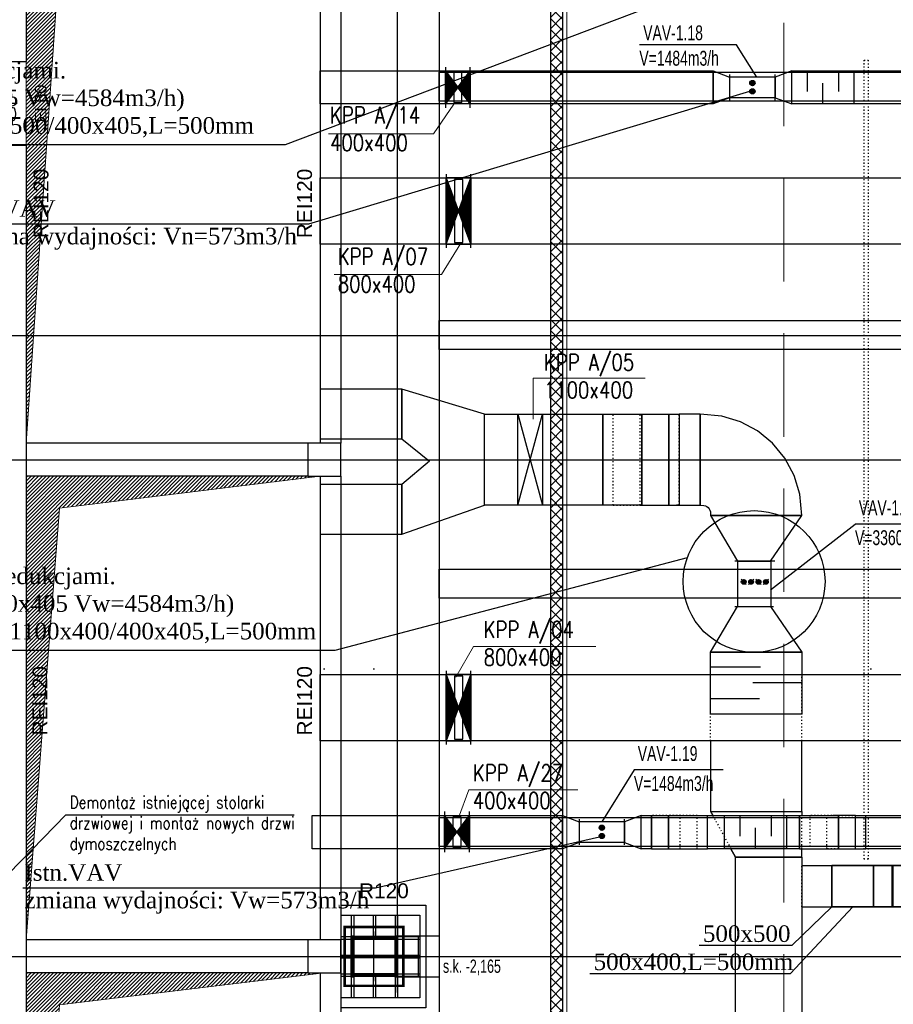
# Model space of a CAD drawing. Header units: centimetres. Extents: x -228435 to 46820, y -89367 to 152985.
# Tile 120 of 256: x -62818 to -52269, y 28422 to 40314. Entities that reach past the tile are written whole.
import ezdxf
from ezdxf.enums import TextEntityAlignment as Align

# ---------------------------------------------------------------- set-up
doc = ezdxf.new("R2010")
doc.units = ezdxf.units.CM
doc.header["$LTSCALE"] = 50
for name, pattern in [('Balustrady$0$DASHED', [0.75, 0.5, -0.25]), ('CADVENT_HIDDEN', [0.8, 0.25, -0.55]), ('Kondygnacja  -0_5$0$HIDDEN', [9.525, 6.35, -3.175]), ('Kondygnacja  -0_5$0$HIDDEN2', [4.7625, 3.175, -1.5875]), ('Osie rzutów$0$DASHDOT2', [12.7, 6.35, -3.175, 0, -3.175])]:
    doc.linetypes.add(name, pattern=pattern)
doc.layers.get('0').update_dxf_attribs({"color": 8})
for name, color, linetype in [('01-103-Went PP_poziom-0_5$0$L_Nawiew', 250, 'Continuous'), ('ARCH_WIDOK_KONSTRUKCJA', 8, 'Continuous'), ('bgde-nawiewEXP', 250, 'Continuous'), ('bgde-nawiewHIDDEN', 250, 'Continuous'), ('bgde-wywiewEXP', 250, 'Continuous'), ('bgde-wywiewHIDDEN', 250, 'Continuous'), ('bgde_redukcja', 250, 'Continuous'), ('bgde_tlumik', 250, 'Continuous'), ('bgde_VAV', 7, 'Continuous'), ('IS_zmiany 2024', 3, 'Continuous'), ('Kondygnacja  -0_5$0$ARCH_GK', 8, 'Continuous'), ('Kondygnacja  -0_5$0$ARCH_INFO_ETYK_DRZWI', 8, 'Continuous'), ('Kondygnacja  -0_5$0$ARCH_INFO_ODPORNOŚĆ OGNIOWA', 8, 'Continuous'), ('Kondygnacja  -0_5$0$ARCH_INFO_OPISY', 8, 'Continuous'), ('Kondygnacja  -0_5$0$ARCH_KONSTR_POWYŻEJ RZUTU', 8, 'Kondygnacja  -0_5$0$HIDDEN'), ('Kondygnacja  -0_5$0$ARCH_KONSTR_POWYŻEJ RZUTU_IST', 8, 'Kondygnacja  -0_5$0$HIDDEN2'), ('Kondygnacja  -0_5$0$ARCH_MUROWANE_IST', 8, 'Continuous'), ('Kondygnacja  -0_5$0$ARCH_OKŁADZINA', 8, 'Continuous'), ('Kondygnacja  -0_5$0$ARCH_POMOCNICZE', 8, 'Continuous'), ('Kondygnacja  -0_5$0$ARCH_SŁUPY', 8, 'Continuous'), ('Kondygnacja  -0_5$0$ARCH_WIDOK_IST', 8, 'Continuous'), ('Kondygnacja  -0_5$0$ARCH_ŻELBET_IST', 8, 'Continuous'), ('Osie rzutów$0$ARCH_INFO_OSIE_IST', 8, 'Osie rzutów$0$DASHDOT2'), ('Osie rzutów$0$ARCH_INFO_OSIE_OPISY_IST', 8, 'Continuous')]:
    doc.layers.add(name, color=color, linetype=linetype)
for name, color, linetype, lineweight in [('bgde_klapy opis', 250, 'Continuous', 20), ('bgde_klapy p.poż.', 240, 'Continuous', 30), ('Kondygnacja  -0_5$0$ARCH_WIDOK', 8, 'Continuous', 13)]:
    doc.layers.add(name, color=color, linetype=linetype, lineweight=lineweight)
doc.styles.add('Kondygnacja  -0_5$0$Arial', font='ARIAL.TTF')
doc.styles.add('Kondygnacja  -0_5$0$BIKTS', font='bikromsw.shx', dxfattribs={"width": 0.8})
doc.styles.add('Kondygnacja  -0_5$0$Romans', font='Romans.shx', dxfattribs={"width": 0.7})
doc.styles.add('Kondygnacja  -0_5$0$ROMANS-50-CM', font='romans.shx', dxfattribs={"width": 0.8, "height": 10})
doc.styles.add('Kondygnacja  -0_5$0$Standard', font='txt')
doc.styles.add('st rom', font='Romans.shx', dxfattribs={"width": 0.8})
doc.dimstyles.new('Kondygnacja  -0_5$0$ISO-25', dxfattribs={"dimtxt": 2.5, "dimasz": 2.5, "dimexe": 1.25, "dimexo": 0.625, "dimtad": 1, "dimtxsty": 'Kondygnacja  -0_5$0$Standard', "dimcen": 2.5, "dimadec": 0, "dimazin": 0, "dimtfac": 1, "dimtmove": 0, "dimatfit": 3, "dimfxl": 1, "dimarcsym": 0})
pattern_1 = [(45, (-6220.4609, -4950), (-0.67351921, 0.67351921), [])]

# ---------------------------------------------------------------- blocks, each defined once
blk = doc.blocks.new('Osie rzutów')
at = {"layer": 'Osie rzutów$0$ARCH_INFO_OSIE_IST', "ltscale": 10}
for p, q in [((6200, 12510), (6200, 4800)), ((6200, 12510), (6200, 4571.18)), ((6260, 12510), (6260, 4623.26)), ((6860, 12510), (6860, 4623.26)), ((4436.24, 8000), (15156.54, 8000)), ((6260, 7370), (6260, 7430)), ((4436.04, 7400), (15156.54, 7400)), ((6290, 7400), (6230, 7400))]:
    blk.add_line(p, q, dxfattribs=at)
blk = doc.blocks.new('Kondygnacja  -0_5$0$T-drzwi_lewe-200')
at = {"layer": 'Kondygnacja  -0_5$0$ARCH_INFO_ETYK_DRZWI'}
blk.add_line((0, 0), (-60, 0), dxfattribs=at)
blk.add_lwpolyline([(-77.5, 17.5), (-143.7, 17.5, 1), (-143.7, -17.5), (-77.5, -17.5, 1)], format="xyb", close=True, dxfattribs=at)
at = {"layer": 'Kondygnacja  -0_5$0$ARCH_INFO_ETYK_DRZWI', "color": 1, "style": 'Kondygnacja  -0_5$0$Arial'}
blk.add_attdef('ADS_DRZWI:ODPORNOŚĆ_OGNIOWA', text='', height=20, rotation=90, dxfattribs=at).set_placement((56.4, 0.1), align=Align.BOTTOM_CENTER)
at = {"layer": 'Kondygnacja  -0_5$0$ARCH_INFO_ETYK_DRZWI', "style": 'Kondygnacja  -0_5$0$Romans', "width": 0.8}
for tag, p in [('ADS_DRZWI:SZEROKOŚĆ', (-23, 7.9)), ('ADS_DRZWI:WYSOKOŚĆ', (-23, -29))]:
    blk.add_attdef(tag, text='', height=22, dxfattribs=at).set_placement(p, align=Align.CENTER)
at = {"layer": 'Kondygnacja  -0_5$0$ARCH_INFO_ETYK_DRZWI', "style": 'Kondygnacja  -0_5$0$Arial'}
blk.add_attdef('ADS_DRZWI:SYMBOL', text='', height=20, dxfattribs=at).set_placement((-110.6, 0), align=Align.MIDDLE)
blk = doc.blocks.new('Kondygnacja  -0_5$0$_Dot')
at = {"color": 0, "linetype": 'ByBlock', "lineweight": -2}
blk.add_line((-0.5, 0), (-1, 0), dxfattribs=at)
at = {"color": 0, "linetype": 'ByBlock', "const_width": 0.5}
blk.add_lwpolyline([(-0.25, 0, 1), (0.25, 0, 1)], format="xyb", close=True, dxfattribs=at)
blk = doc.blocks.new('Kondygnacja  -0_5$0$słup 6.8.11')
at = {"layer": 'Kondygnacja  -0_5$0$ARCH_SŁUPY'}
h = blk.add_hatch(dxfattribs=at)
h.set_pattern_fill('ANSI31', color=256, scale=0.3, style=0)
h.set_pattern_definition(pattern_1)
h.paths.add_polyline_path([(15, 75), (12, 75), (12, 25), (15, 25)])
h = blk.add_hatch(dxfattribs=at)
h.set_pattern_fill('ANSI31', color=256, scale=0.3, style=0)
h.set_pattern_definition(pattern_1)
h.paths.add_polyline_path([(65, 71), (65, 74), (15, 74), (15, 71)])
h = blk.add_hatch(dxfattribs=at)
h.set_pattern_fill('ANSI31', color=256, scale=0.3, style=0)
h.set_pattern_definition(pattern_1)
h.paths.add_polyline_path([(68, 75), (65, 75), (65, 25), (68, 25)])
h = blk.add_hatch(dxfattribs=at)
h.set_pattern_fill('ANSI31', color=256, scale=0.3, style=0)
h.set_pattern_definition(pattern_1)
h.paths.add_polyline_path([(65, 48.5), (65, 51.5), (15, 51.5), (15, 48.5)])
h = blk.add_hatch(dxfattribs=at)
h.set_pattern_fill('ANSI31', color=256, scale=0.3, style=0)
h.set_pattern_definition(pattern_1)
h.paths.add_polyline_path([(65, 26), (65, 29), (15, 29), (15, 26)])
at = {"layer": 'Kondygnacja  -0_5$0$ARCH_POMOCNICZE'}
blk.add_lwpolyline([(95, 100), (95, 0), (0, 0), (0, 100)], close=True, dxfattribs=at)
for points in [[(12, 100), (12, 75)], [(15, 100), (15, 75)], [(38.5, 100), (38.5, 74)], [(41.5, 100), (41.5, 74)], [(65, 100), (65, 75)], [(68, 100), (68, 75)], [(0, 74), (12, 74)], [(68, 74), (95, 74)], [(0, 71), (12, 71)], [(68, 71), (95, 71)], [(0, 51.5), (12, 51.5)], [(0, 48.5), (12, 48.5)], [(68, 51.5), (95, 51.5)], [(68, 48.5), (95, 48.5)], [(0, 29), (12, 29)], [(0, 26), (12, 26)], [(12, 25), (12, 0)], [(15, 25), (15, 0)], [(38.5, 26), (38.5, 0)], [(41.5, 26), (41.5, 0)], [(65, 25), (65, 0)], [(68, 29), (95, 29)], [(68, 26), (95, 26)], [(68, 25), (68, 0)]]:
    blk.add_lwpolyline(points, dxfattribs=at)
at = {"layer": 'Kondygnacja  -0_5$0$ARCH_SŁUPY'}
for p, q in [((15, 51.5), (65, 51.5)), ((65, 48.5), (15, 48.5))]:
    blk.add_line(p, q, dxfattribs=at)
for points in [[(12, 75), (15, 75), (15, 25), (12, 25)], [(65, 75), (68, 75), (68, 25), (65, 25)]]:
    blk.add_lwpolyline(points, close=True, dxfattribs=at)
for points in [[(65, 74), (15, 74)], [(15, 71), (65, 71)], [(65, 29), (15, 29)], [(15, 26), (65, 26)]]:
    blk.add_lwpolyline(points, dxfattribs=at)
blk = doc.blocks.new('Kondygnacja  -0_5$0$konstrukcja istniejąca -0.5')
at = {"layer": 'Kondygnacja  -0_5$0$ARCH_KONSTR_POWYŻEJ RZUTU_IST', "ltscale": 10}
for p, q in [((6288.5, 4975), (6288.5, 12225)), ((6288.5, 7375), (6288.5, 7425)), ((6288.5, 7425), (6338.5, 7425)), ((6338.5, 7375), (6288.5, 7375))]:
    blk.add_line(p, q, dxfattribs=at)
for points in [[(6338.5, 8575), (6338.5, 7425)], [(7382, 8132.9), (6338.5, 8132.9), (6338.5, 8167.9), (7382, 8167.9)], [(6313.5, 7425), (6313.5, 7375)], [(6338.5, 7425), (6338.5, 7375)], [(6338.5, 7375), (6338.5, 6225)]]:
    blk.add_lwpolyline(points, dxfattribs=at)
at = {"layer": 'Kondygnacja  -0_5$0$ARCH_KONSTR_POWYŻEJ RZUTU_IST', "ltscale": 10, "elevation": 0}
for points in [[(7382, 8432.9), (6338.5, 8432.9), (6338.5, 8467.9), (7382, 8467.9)], [(7382, 7832.9), (6338.5, 7832.9), (6338.5, 7867.9), (7382, 7867.9)], [(7382, 7532.9), (6338.5, 7532.9), (6338.5, 7567.9), (7382, 7567.9)]]:
    blk.add_lwpolyline(points, dxfattribs=at)
at = {"layer": 'Kondygnacja  -0_5$0$ARCH_KONSTR_POWYŻEJ RZUTU_IST', "style": 'Kondygnacja  -0_5$0$BIKTS', "width": 0.7}
blk.add_text('s.k. -2,165', height=16, dxfattribs=at).set_placement((6343.3, 7380.2))
blk = doc.blocks.new('06')
at = {"layer": 'bgde_VAV', "color": 3, "linetype": 'Continuous', "lineweight": -2}
for p, q in [((-54870, 68405), (-54870, 68375)), ((-54320, 68375), (-54320, 68405)), ((-54870, 68375), (-54870, 68125)), ((-54320, 68125), (-54320, 68375)), ((-54870, 68125), (-54870, 68095)), ((-54320, 68095), (-54320, 68125))]:
    blk.add_line(p, q, dxfattribs=at)
at = {"layer": 'bgde_VAV', "color": 3, "linetype": 'ByBlock', "lineweight": -2}
for p, q in [((-54320, 68375), (-54870, 68375)), ((-54320, 68125), (-54870, 68125))]:
    blk.add_line(p, q, dxfattribs=at)
at = {"layer": 'bgde_VAV', "color": 3, "linetype": 'Continuous', "lineweight": -3}
for p, q in [((-54595, 68303), (-54627, 68303)), ((-54595, 68303), (-54626, 68313)), ((-54595, 68303), (-54626, 68293)), ((-54595, 68303), (-54621, 68322)), ((-54595, 68303), (-54621, 68284)), ((-54595, 68303), (-54614, 68329)), ((-54595, 68303), (-54614, 68277)), ((-54595, 68303), (-54605, 68334)), ((-54595, 68303), (-54605, 68273)), ((-54595, 68303), (-54595, 68335)), ((-54595, 68303), (-54585, 68334)), ((-54595, 68303), (-54576, 68329)), ((-54595, 68303), (-54569, 68322)), ((-54595, 68303), (-54565, 68313)), ((-54595, 68303), (-54563, 68303)), ((-54595, 68303), (-54565, 68293)), ((-54595, 68303), (-54569, 68284)), ((-54595, 68303), (-54576, 68277)), ((-54595, 68303), (-54585, 68273)), ((-54595, 68303), (-54595, 68271)), ((-54595, 68203), (-54627, 68203)), ((-54595, 68203), (-54626, 68213)), ((-54595, 68203), (-54626, 68193)), ((-54595, 68203), (-54621, 68222)), ((-54595, 68203), (-54621, 68184)), ((-54595, 68203), (-54614, 68229)), ((-54595, 68203), (-54614, 68177)), ((-54595, 68203), (-54605, 68234)), ((-54595, 68203), (-54605, 68173)), ((-54595, 68203), (-54595, 68235)), ((-54595, 68203), (-54585, 68234)), ((-54595, 68203), (-54576, 68229)), ((-54595, 68203), (-54569, 68222)), ((-54595, 68203), (-54565, 68213)), ((-54595, 68203), (-54563, 68203)), ((-54595, 68203), (-54565, 68193)), ((-54595, 68203), (-54569, 68184)), ((-54595, 68203), (-54576, 68177)), ((-54595, 68203), (-54585, 68173)), ((-54595, 68203), (-54595, 68171))]:
    blk.add_line(p, q, dxfattribs=at)
for centre in [(-54595, 68303), (-54595, 68203)]:
    blk.add_ellipse(centre, major_axis=(32, 0), ratio=1, start_param=-1.570796, end_param=4.712389, dxfattribs=at)
blk = doc.blocks.new('blok')
at = {"layer": 'bgde_VAV', "color": 3, "linetype": 'Continuous', "lineweight": -2}
for p, q in [((-54400, 33775), (-54434, 33775)), ((-53950, 33775), (-54400, 33775)), ((-53967, 33775), (-54000, 33775)), ((-54434, 33225), (-54400, 33225)), ((-54400, 33225), (-54000, 33225)), ((-54000, 33225), (-53967, 33225))]:
    blk.add_line(p, q, dxfattribs=at)
at = {"layer": 'bgde_VAV', "color": 3, "linetype": 'ByBlock', "lineweight": -2}
for p, q in [((-54400, 33775), (-54400, 33225)), ((-54000, 33775), (-54000, 33225))]:
    blk.add_line(p, q, dxfattribs=at)
at = {"layer": 'bgde_VAV', "color": 3, "linetype": 'Continuous', "lineweight": -3}
for p, q in [((-54295, 33493), (-54358, 33556)), ((-54326, 33524), (-54349, 33541)), ((-54326, 33524), (-54343, 33547)), ((-54326, 33524), (-54335, 33551)), ((-54326, 33524), (-54326, 33553)), ((-54326, 33524), (-54317, 33551)), ((-54326, 33524), (-54309, 33547)), ((-54326, 33524), (-54303, 33541)), ((-54205, 33556), (-54269, 33493)), ((-54237, 33524), (-54260, 33541)), ((-54237, 33524), (-54254, 33547)), ((-54237, 33524), (-54246, 33551)), ((-54237, 33524), (-54237, 33553)), ((-54237, 33524), (-54228, 33551)), ((-54237, 33524), (-54220, 33547)), ((-54237, 33524), (-54214, 33541)), ((-54116, 33493), (-54179, 33556)), ((-54147, 33524), (-54171, 33541)), ((-54147, 33524), (-54164, 33547)), ((-54147, 33524), (-54156, 33551)), ((-54147, 33524), (-54147, 33553)), ((-54147, 33524), (-54139, 33551)), ((-54147, 33524), (-54131, 33547)), ((-54147, 33524), (-54124, 33541)), ((-54026, 33556), (-54090, 33493)), ((-54058, 33524), (-54081, 33541)), ((-54058, 33524), (-54075, 33547)), ((-54058, 33524), (-54067, 33551)), ((-54058, 33524), (-54058, 33553)), ((-54058, 33524), (-54049, 33551)), ((-54058, 33524), (-54041, 33547)), ((-54058, 33524), (-54035, 33541)), ((-54326, 33524), (-54355, 33524)), ((-54326, 33524), (-54354, 33533)), ((-54326, 33524), (-54354, 33515)), ((-54326, 33524), (-54349, 33507)), ((-54326, 33524), (-54343, 33501)), ((-54326, 33524), (-54335, 33497)), ((-54326, 33524), (-54299, 33533)), ((-54326, 33524), (-54299, 33515)), ((-54326, 33524), (-54303, 33507)), ((-54326, 33524), (-54309, 33501)), ((-54326, 33524), (-54317, 33497)), ((-54326, 33524), (-54326, 33496)), ((-54326, 33524), (-54298, 33524)), ((-54237, 33524), (-54266, 33524)), ((-54237, 33524), (-54264, 33533)), ((-54237, 33524), (-54264, 33515)), ((-54237, 33524), (-54260, 33507)), ((-54237, 33524), (-54254, 33501)), ((-54237, 33524), (-54246, 33497)), ((-54237, 33524), (-54210, 33533)), ((-54237, 33524), (-54210, 33515)), ((-54237, 33524), (-54214, 33507)), ((-54237, 33524), (-54220, 33501)), ((-54237, 33524), (-54228, 33497)), ((-54237, 33524), (-54237, 33496)), ((-54237, 33524), (-54208, 33524)), ((-54147, 33524), (-54176, 33524)), ((-54147, 33524), (-54175, 33533)), ((-54147, 33524), (-54175, 33515)), ((-54147, 33524), (-54171, 33507)), ((-54147, 33524), (-54164, 33501)), ((-54147, 33524), (-54156, 33497)), ((-54147, 33524), (-54120, 33533)), ((-54147, 33524), (-54120, 33515)), ((-54147, 33524), (-54124, 33507)), ((-54147, 33524), (-54131, 33501)), ((-54147, 33524), (-54139, 33497)), ((-54147, 33524), (-54147, 33496)), ((-54147, 33524), (-54119, 33524)), ((-54058, 33524), (-54087, 33524)), ((-54058, 33524), (-54085, 33533)), ((-54058, 33524), (-54085, 33515)), ((-54058, 33524), (-54081, 33507)), ((-54058, 33524), (-54075, 33501)), ((-54058, 33524), (-54067, 33497)), ((-54058, 33524), (-54031, 33533)), ((-54058, 33524), (-54031, 33515)), ((-54058, 33524), (-54035, 33507)), ((-54058, 33524), (-54041, 33501)), ((-54058, 33524), (-54049, 33497)), ((-54058, 33524), (-54058, 33496)), ((-54058, 33524), (-54029, 33524))]:
    blk.add_line(p, q, dxfattribs=at)
for centre in [(-54326, 33524), (-54237, 33524), (-54147, 33524), (-54058, 33524)]:
    blk.add_ellipse(centre, major_axis=(0, 28.6), ratio=1, start_param=-1.570796, end_param=4.712389, dxfattribs=at)
blk = doc.blocks.new('*U497')
at = {"linetype": 'Continuous', "lineweight": -3}
for p, q in [((-150, 0, -400), (150, 0, 400)), ((150, 0, -400), (-150, 0, 400)), ((-142.875, 0, -381), (-142.875, 0, 381)), ((-127, 0, -338.667), (-127, 0, 338.667)), ((-111.125, 0, -296.333), (-111.125, 0, 296.333)), ((-95.25, 0, -254), (-95.25, 0, 254)), ((-79.375, 0, -211.667), (-79.375, 0, 211.667)), ((-63.5, 0, -169.333), (-63.5, 0, 169.333)), ((-50, 0, -380), (-50, 0, 380)), ((50, 0, -380), (-50, 0, -380)), ((-47.625, 0, -127), (-47.625, 0, 127)), ((-31.75, 0, -84.667), (-31.75, 0, 84.667)), ((-15.875, 0, -42.333), (-15.875, 0, 42.333)), ((15.875, 0, -42.333), (15.875, 0, 42.333)), ((31.75, 0, -84.667), (31.75, 0, 84.667)), ((47.625, 0, -127), (47.625, 0, 127)), ((50, 0, 380), (50, 0, -380)), ((63.5, 0, -169.333), (63.5, 0, 169.333)), ((79.375, 0, -211.667), (79.375, 0, 211.667)), ((95.25, 0, -254), (95.25, 0, 254)), ((111.125, 0, -296.333), (111.125, 0, 296.333)), ((127, 0, -338.667), (127, 0, 338.667)), ((142.875, 0, -381), (142.875, 0, 381)), ((-50, 0, 380), (50, 0, 380))]:
    blk.add_line(p, q, dxfattribs=at)
at = {"linetype": 'Continuous', "lineweight": -2}
for p, q in [((-150, 0, -400), (-150, 0, 400)), ((-150, 0, -445), (-150, 0, -400)), ((150, 0, 400), (150, 0, -400)), ((150, 0, -400), (150, 0, -445)), ((-150, 0, 400), (-150, 0, 445)), ((150, 0, 445), (150, 0, 400))]:
    blk.add_line(p, q, dxfattribs=at)
at = {"color": 0, "linetype": 'ByBlock', "lineweight": -2}
for p, q in [((150, 0, -400), (-150, 0, -400)), ((-150, 0, 400), (150, 0, 400))]:
    blk.add_line(p, q, dxfattribs=at)
blk = doc.blocks.new('*U498')
at = {"linetype": 'Continuous', "lineweight": -3}
for p, q in [((-150, 0, -400), (150, 0, 400)), ((150, 0, -400), (-150, 0, 400)), ((-142.875, 0, -381), (-142.875, 0, 381)), ((-127, 0, -338.667), (-127, 0, 338.667)), ((-111.125, 0, -296.333), (-111.125, 0, 296.333)), ((-95.25, 0, -254), (-95.25, 0, 254)), ((-79.375, 0, -211.667), (-79.375, 0, 211.667)), ((-63.5, 0, -169.333), (-63.5, 0, 169.333)), ((-50, 0, -380), (-50, 0, 380)), ((50, 0, -380), (-50, 0, -380)), ((-47.625, 0, -127), (-47.625, 0, 127)), ((-31.75, 0, -84.667), (-31.75, 0, 84.667)), ((-15.875, 0, -42.333), (-15.875, 0, 42.333)), ((15.875, 0, -42.333), (15.875, 0, 42.333)), ((31.75, 0, -84.667), (31.75, 0, 84.667)), ((47.625, 0, -127), (47.625, 0, 127)), ((50, 0, 380), (50, 0, -380)), ((63.5, 0, -169.333), (63.5, 0, 169.333)), ((79.375, 0, -211.667), (79.375, 0, 211.667)), ((95.25, 0, -254), (95.25, 0, 254)), ((111.125, 0, -296.333), (111.125, 0, 296.333)), ((127, 0, -338.667), (127, 0, 338.667)), ((142.875, 0, -381), (142.875, 0, 381)), ((-50, 0, 380), (50, 0, 380))]:
    blk.add_line(p, q, dxfattribs=at)
at = {"linetype": 'Continuous', "lineweight": -2}
for p, q in [((-150, 0, -400), (-150, 0, 400)), ((-150, 0, -445), (-150, 0, -400)), ((150, 0, 400), (150, 0, -400)), ((150, 0, -400), (150, 0, -445)), ((-150, 0, 400), (-150, 0, 445)), ((150, 0, 445), (150, 0, 400))]:
    blk.add_line(p, q, dxfattribs=at)
at = {"color": 0, "linetype": 'ByBlock', "lineweight": -2}
for p, q in [((150, 0, -400), (-150, 0, -400)), ((-150, 0, 400), (150, 0, 400))]:
    blk.add_line(p, q, dxfattribs=at)
blk = doc.blocks.new('*U499')
at = {"linetype": 'Continuous', "lineweight": -2}
for p, q in [((-150, 200), (-150, 245)), ((150, 245), (150, 200)), ((-150, -200), (-150, 200)), ((150, 200), (150, -200)), ((-150, -245), (-150, -200)), ((150, -200), (150, -245))]:
    blk.add_line(p, q, dxfattribs=at)
at = {"linetype": 'Continuous', "lineweight": -3}
for p, q in [((-150, -200), (150, 200)), ((150, -200), (-150, 200)), ((-143, -191), (-143, 190)), ((-127, -169), (-127, 169)), ((-111, -148), (-111, 148)), ((-95, -127), (-95, 127)), ((-50, 180), (50, 180)), ((-50, -180), (-50, 180)), ((50, 180), (50, -180)), ((95, -127), (95, 127)), ((111, -148), (111, 148)), ((127, -169), (127, 169)), ((143, -191), (143, 190)), ((-79, -106), (-79, 106)), ((-64, -85), (-64, 85)), ((-48, -64), (-48, 64)), ((-32, -42), (-32, 42)), ((-16, -21), (-16, 21)), ((16, -21), (16, 21)), ((32, -42), (32, 42)), ((48, -64), (48, 64)), ((64, -85), (64, 85)), ((79, -106), (79, 106)), ((50, -180), (-50, -180))]:
    blk.add_line(p, q, dxfattribs=at)
at = {"color": 0, "linetype": 'ByBlock', "lineweight": -2}
for p, q in [((150, 200), (-150, 200)), ((-150, -200), (150, -200))]:
    blk.add_line(p, q, dxfattribs=at)
blk = doc.blocks.new('*U500')
at = {"linetype": 'Continuous', "lineweight": -2}
for p, q in [((-150, 200), (-150, 245)), ((150, 245), (150, 200)), ((-150, -200), (-150, 200)), ((150, 200), (150, -200)), ((-150, -245), (-150, -200)), ((150, -200), (150, -245))]:
    blk.add_line(p, q, dxfattribs=at)
at = {"linetype": 'Continuous', "lineweight": -3}
for p, q in [((-150, -200), (150, 200)), ((150, -200), (-150, 200)), ((-143, -191), (-143, 190)), ((-127, -169), (-127, 169)), ((-111, -148), (-111, 148)), ((-95, -127), (-95, 127)), ((-50, 180), (50, 180)), ((-50, -180), (-50, 180)), ((50, 180), (50, -180)), ((95, -127), (95, 127)), ((111, -148), (111, 148)), ((127, -169), (127, 169)), ((143, -191), (143, 190)), ((-79, -106), (-79, 106)), ((-64, -85), (-64, 85)), ((-48, -64), (-48, 63)), ((-32, -42), (-32, 42)), ((-16, -21), (-16, 21)), ((16, -21), (16, 21)), ((32, -42), (32, 42)), ((48, -64), (48, 63)), ((63, -85), (63, 85)), ((79, -106), (79, 106)), ((50, -180), (-50, -180))]:
    blk.add_line(p, q, dxfattribs=at)
at = {"color": 0, "linetype": 'ByBlock', "lineweight": -2}
for p, q in [((150, 200), (-150, 200)), ((-150, -200), (150, -200))]:
    blk.add_line(p, q, dxfattribs=at)
blk = doc.blocks.new('t18')
at = {"layer": 'bgde_tlumik'}
for p, q in [((-53308, 39696), (-53308, 39446)), ((-52933, 39696), (-52933, 39446)), ((-53121, 39296), (-53121, 39546))]:
    blk.add_line(p, q, dxfattribs=at)
blk.add_lwpolyline([(-53496, 39696), (-52746, 39696), (-52746, 39296), (-53496, 39296)], close=True, dxfattribs=at)
blk = doc.blocks.new('t20')
at = {"layer": 'bgde_tlumik'}
for p, q in [((-54475, 32498), (-53875, 32498)), ((-53375, 32306), (-53965, 32306)), ((-54475, 32114), (-53885, 32114))]:
    blk.add_line(p, q, dxfattribs=at)
blk.add_lwpolyline([(-54475, 32675), (-53375, 32675), (-53375, 31925), (-54475, 31925)], close=True, dxfattribs=at)
blk = doc.blocks.new('t19')
at = {"layer": 'bgde_tlumik'}
for p, q in [((-54121, 30702), (-54121, 30452)), ((-53746, 30702), (-53746, 30452)), ((-53933, 30302), (-53933, 30552))]:
    blk.add_line(p, q, dxfattribs=at)
blk.add_lwpolyline([(-54308, 30702), (-53558, 30702), (-53558, 30302), (-54308, 30302)], close=True, dxfattribs=at)

msp = doc.modelspace()

# ---------------------------------------------------------------- hatches: boundary and pattern name
at = {"layer": 'Kondygnacja  -0_5$0$ARCH_GK', "linetype": 'Continuous', "lineweight": -3}
h = msp.add_hatch(dxfattribs=at)
h.set_pattern_fill('ANSI37', color=256, scale=30, style=0)
h.set_pattern_definition([(45, (-121140, -45000), (-67.35192, 67.35192), []), (135, (-121140, -45000), (-67.35192, -67.35192), [])])
h.paths.add_polyline_path([(-56410, 4850), (-56260, 4850), (-56260, 53640), (-56376.667, 53640), (-56410, 53540)], flags=0)
h.paths.add_polyline_path([(-56410, 53740), (-56376.667, 53640), (-56260, 53640), (-56260, 56010), (-56410, 56160)], flags=0)
at = {"layer": 'Kondygnacja  -0_5$0$ARCH_WIDOK'}
h = msp.add_hatch(dxfattribs=at)
h.set_pattern_fill('ANSI31', color=256, scale=10, angle=-180, style=0)
h.set_pattern_definition([(225, (-121140, -26345), (22.45064, -22.45064), [])])
h.paths.add_polyline_path([(-62740, 35200), (-62740, 41455), (-59190, 41455), (-62335.997, 41070.735)])
h = msp.add_hatch(dxfattribs=at)
h.set_pattern_fill('ANSI31', color=256, scale=10, angle=-180, style=0)
h.set_pattern_definition([(225, (-121140, -33000), (22.45064, -22.45064), [])])
h.paths.add_polyline_path([(-62740, 29200), (-62740, 34800), (-59190, 34800), (-62335.997, 34415.735)])
h = msp.add_hatch(dxfattribs=at)
h.set_pattern_fill('ANSI31', color=256, scale=10, angle=-180, style=0)
h.set_pattern_definition([(225, (-121140, -39000), (22.45064, -22.45064), [])])
h.paths.add_polyline_path([(-62740, 23200), (-62740, 28800), (-59140, 28800), (-62335.997, 28415.735)])

# ---------------------------------------------------------------- linework, layer by layer
at = {"linetype": 'Balustrady$0$DASHED', "lineweight": 20, "ltscale": 50}
msp.add_lwpolyline([(-53592.361, 52511.025), (-51070.214, 52511.025), (-51070.214, 5276.785), (-53592.361, 5276.785)], close=True, dxfattribs=at)
at = {"layer": 'ARCH_WIDOK_KONSTRUKCJA', "linetype": 'CADVENT_HIDDEN', "elevation": 0}
msp.add_lwpolyline([(-52572.2, 30174.984), (-52622.2, 30174.984), (-52622.2, 39824.984), (-52572.2, 39824.984)], close=True, dxfattribs=at)
at = {"layer": 'bgde-nawiewEXP', "linetype": 'Continuous'}
msp.add_line((-54445.651, 39695.952), (-54445.651, 39295.952), dxfattribs=at)
for points in [[(-54445.651, 39295.952), (-59190.003, 39295.952), (-59190.003, 39695.952), (-54445.651, 39695.952)], [(-53495.651, 39695.952), (-51989.989, 39695.952), (-51989.989, 39295.952), (-53495.651, 39295.952)], [(-41538.801, 37603.941), (-59190.003, 37603.941), (-59190.003, 38403.941), (-41538.801, 38403.941)], [(-41538.801, 31603.941), (-59190.003, 31603.941), (-59190.003, 32403.941), (-41538.801, 32403.941)], [(-56263.382, 30301.612), (-59287.537, 30301.612), (-59287.537, 30701.612), (-56263.382, 30701.612)], [(-55313.382, 30301.612), (-55313.382, 30701.612), (-55313.38, 30701.612)], [(-55313.38, 30701.612), (-55189.278, 30701.612), (-55189.278, 30301.612), (-55313.38, 30301.612)], [(-55313.38, 30301.612), (-55313.38, 30701.612)], [(-55189.278, 30301.612), (-55189.278, 30701.612), (-54983.338, 30701.612), (-54983.338, 30301.612), (-54512.825, 30301.612)], [(-55189.278, 30301.612), (-54983.338, 30301.612), (-54983.338, 30701.612), (-54512.825, 30701.612)], [(-54512.827, 30301.612), (-54512.827, 30701.612)], [(-53401.253, 30701.612), (-52930.74, 30701.612)], [(-53401.251, 30301.612), (-53401.251, 30701.612)], [(-52930.74, 30301.612), (-52724.8, 30301.612), (-52724.8, 30701.612), (-52930.74, 30701.612), (-52930.74, 30701.612), (-53000.333, 30701.612)], [(-52930.74, 30301.612), (-52930.74, 30301.612), (-52930.74, 30301.612), (-52930.74, 30701.612), (-52930.74, 30701.612)], [(-52724.8, 30301.612), (-52600.697, 30301.612), (-52600.697, 30701.612), (-51992.988, 30701.612), (-51992.988, 30701.612), (-51992.988, 30301.612), (-52600.697, 30301.612)], [(-52724.8, 30301.612), (-52724.8, 30701.612), (-52600.697, 30701.612)], [(-53401.253, 30301.612), (-52930.74, 30301.612)]]:
    msp.add_lwpolyline(points, dxfattribs=at)
for points in [[(-54445.651, 39695.952), (-54245.651, 39620.952), (-54245.651, 39370.952), (-54445.651, 39295.952)], [(-53495.651, 39695.952), (-53695.651, 39620.952), (-53695.651, 39370.952), (-53495.651, 39295.952)], [(-56263.382, 30701.612), (-56063.382, 30626.612), (-56063.382, 30376.612), (-56263.382, 30301.612)], [(-55313.382, 30701.612), (-55513.382, 30626.612), (-55513.382, 30376.612), (-55313.382, 30301.612)], [(-54512.825, 30301.612), (-54512.825, 30701.612), (-53401.253, 30701.612), (-53401.253, 30301.612)], [(-52930.74, 30301.612), (-52930.74, 30701.612)]]:
    msp.add_lwpolyline(points, close=True, dxfattribs=at)
at = {"layer": 'bgde-nawiewHIDDEN', "linetype": 'CADVENT_HIDDEN'}
for points in [[(-55189.278, 30301.612), (-54842.868, 30301.612), (-54842.868, 30701.612), (-55189.278, 30701.612)], [(-54983.338, 30301.612), (-54636.927, 30301.612), (-54636.927, 30701.612), (-54983.338, 30701.612)], [(-54512.825, 30301.612), (-54512.823, 30301.612), (-54512.823, 30701.612), (-54512.825, 30701.612)], [(-53401.255, 30301.612), (-53401.255, 30701.612), (-53401.253, 30701.612)], [(-52930.74, 30701.612), (-52724.8, 30701.612)], [(-52600.697, 30301.612), (-52600.695, 30301.612), (-52600.695, 30701.612), (-52600.697, 30701.612)], [(-55313.382, 30301.612), (-55313.38, 30301.612)], [(-53401.255, 30301.612), (-53401.253, 30301.612)], [(-52930.74, 30301.612), (-52724.8, 30301.612)]]:
    msp.add_lwpolyline(points, dxfattribs=at)
msp.add_lwpolyline([(-53277.15, 30701.612), (-53277.15, 30301.612), (-52930.74, 30301.612), (-53071.21, 30301.612), (-53071.21, 30701.612), (-52930.74, 30701.612), (-52930.74, 30701.612)], close=True, dxfattribs=at)
at = {"layer": 'bgde-wywiewEXP', "linetype": 'Continuous'}
for points in [[(-59190.003, 35850.025), (-59190.003, 35250.025), (-58204.99, 35250.025), (-58204.99, 35850.025)], [(-58204.99, 35850.025), (-58204.99, 35250.025), (-57871.657, 34983.359), (-58204.99, 34700.025), (-58204.99, 34100.025), (-57204.99, 34450.025), (-57204.992, 35550.025), (-55775.617, 35550.031), (-55775.613, 34450.031), (-57204.988, 34450.025), (-57204.99, 35550.025)], [(-54853.816, 34450.031), (-54600.428, 34450.031), (-54600.428, 35550.031), (-54853.816, 35550.031)], [(-54600.433, 34450.038), (-54555.924, 34448.116), (-54537.164, 34442.425), (-54519.874, 34433.183), (-54504.719, 34420.746), (-54492.282, 34405.592), (-54483.041, 34388.302), (-54477.35, 34369.541), (-54475.428, 34325.031), (-53375.428, 34325.031), (-53398.486, 34584.141), (-53466.773, 34809.254), (-53577.666, 35016.719), (-53726.902, 35198.564), (-53908.747, 35347.8), (-54116.212, 35458.693), (-54341.325, 35526.98), (-54600.422, 35550.038), (-54600.428, 35000.038)], [(-59190.003, 34700.025), (-59190.003, 34100.025), (-58204.99, 34100.025), (-58204.99, 34700.025)], [(-54150.428, 33775.031), (-53750.427, 33775.031), (-53375.428, 34325.031), (-54475.428, 34325.031)], [(-54150.428, 33225.031), (-53750.427, 33225.031), (-53375.428, 32675.031), (-54475.428, 32675.031)], [(-52273.836, 29597.595), (-51615.003, 29597.595), (-51615.003, 30097.595), (-52273.836, 30097.595)]]:
    msp.add_lwpolyline(points, close=True, dxfattribs=at)
for points in [[(-55775.617, 35550.031), (-55775.617, 35498.716)], [(-55775.617, 35550.031), (-55305.102, 35550.031), (-55305.102, 34450.031), (-55775.613, 34450.031), (-55775.613, 35550.031)], [(-55305.102, 34450.031), (-55305.102, 35550.031), (-54977.919, 35550.031), (-54977.919, 34450.031)], [(-54977.919, 34450.031), (-54977.919, 35550.031), (-54853.816, 35550.031)], [(-55305.102, 34450.031), (-54853.816, 34450.031)], [(-54853.816, 34450.031), (-54885.354, 34450.031)], [(-54475.428, 34325.031), (-54475.428, 34325.031), (-53375.428, 34325.031)], [(-54475.428, 32403.941), (-54475.428, 32675.031)], [(-53375.428, 32675.031), (-53375.428, 32403.941)], [(-54475.428, 31603.941), (-54475.428, 30749.046), (-53375.428, 30749.046), (-53375.428, 31603.941)], [(-54475.428, 30749.046), (-54449.555, 30701.612)], [(-54475.428, 30749.046), (-53375.428, 30749.046), (-53375.428, 30701.612)], [(-54231.373, 30301.612), (-54175.428, 30199.046)], [(-54175.428, 30199.046), (-54231.373, 30301.612)], [(-53375.428, 30199.046), (-53375.428, 30301.612)], [(-54175.428, 27782.643), (-53375.428, 27782.643), (-53375.428, 27792.643), (-54175.428, 27792.643), (-54175.428, 30199.046), (-53375.428, 30199.046), (-53375.428, 27792.643)], [(-54175.428, 30199.046), (-53375.428, 30199.046)], [(-53375.428, 30199.046), (-54175.428, 30199.046)], [(-53375.428, 29597.595), (-52283.836, 29597.595), (-52283.836, 30097.595), (-52273.836, 30097.595), (-52273.836, 29597.595), (-52283.836, 29597.595)], [(-53375.428, 30097.595), (-52283.836, 30097.595)]]:
    msp.add_lwpolyline(points, dxfattribs=at)
at = {"layer": 'bgde-wywiewHIDDEN', "linetype": 'CADVENT_HIDDEN'}
for points in [[(-55775.617, 34450.031), (-55775.617, 35498.716)], [(-55651.513, 34450.031), (-55651.513, 35550.031), (-54977.919, 35550.031)], [(-55324.329, 34450.031), (-55324.329, 35550.031), (-55305.102, 35550.031)], [(-54853.816, 34450.031), (-54853.814, 34450.031), (-54853.814, 35550.031), (-54853.816, 35550.031)], [(-55775.617, 34450.031), (-55775.613, 34450.031)], [(-55651.513, 34450.031), (-55305.102, 34450.031)], [(-55324.329, 34450.031), (-54977.919, 34450.031)], [(-54475.428, 31603.941), (-54475.428, 32403.941)], [(-53375.428, 31603.941), (-53375.428, 32403.941)], [(-54449.555, 30701.612), (-54231.373, 30301.612)], [(-53375.428, 30301.612), (-53375.428, 30701.612)], [(-53375.428, 29597.595), (-53375.428, 30097.595)], [(-52283.836, 29597.595), (-52283.836, 30097.595)]]:
    msp.add_lwpolyline(points, dxfattribs=at)
at = {"layer": 'bgde_klapy opis'}
for p, q in [((-57820.604, 38934.805), (-57574.378, 39295.335)), ((-59090.737, 38934.805), (-57820.604, 38934.805)), ((-57722.897, 37237.94), (-57493.004, 37614.284)), ((-59019.098, 37237.94), (-57722.897, 37237.94)), ((-55266.728, 35985.441), (-56619.576, 35985.441)), ((-56619.576, 35985.441), (-56619.576, 35489.888)), ((-57337.9, 32744.186), (-57550.222, 32374.802, -914.953)), ((-57337.9, 32744.186), (-55863.208, 32744.186)), ((-57394.273, 31012.119), (-57518.854, 30674.909, -1810)), ((-57394.273, 31012.119), (-56080.401, 31012.119))]:
    msp.add_line(p, q, dxfattribs=at)
at = {"layer": 'bgde_klapy p.poż.'}
for p, q in [((-57677.801, 39695.952, 110), (-57377.801, 39295.952, 110)), ((-57377.801, 39695.952, 110), (-57677.801, 39295.952, 110)), ((-57668.865, 38403.91, 1005.047), (-57368.865, 37603.91, 1005.047)), ((-57668.865, 37603.91, 1005.047), (-57368.865, 38403.91, 1005.047)), ((-56803.425, 35550.031, 1004.85), (-56503.425, 34450.031, 1004.85)), ((-56803.425, 34450.031, 1004.85), (-56503.425, 35550.031, 1004.85)), ((-57668.951, 32403.941, 1005.047), (-57368.951, 31603.941, 1005.047)), ((-57368.951, 32403.941, 1005.047), (-57668.951, 31603.941, 1005.047))]:
    msp.add_line(p, q, dxfattribs=at)
for points, elevation in [([(-57677.801, 39695.952), (-57377.801, 39695.952), (-57377.801, 39295.952), (-57677.801, 39295.952)], 110), ([(-57668.865, 38403.91), (-57368.865, 38403.91), (-57368.865, 37603.91), (-57668.865, 37603.91)], 1005.047), ([(-56803.425, 35550.031), (-56503.425, 35550.031), (-56503.425, 34450.031), (-56803.425, 34450.031)], 1004.85), ([(-57668.951, 32403.941), (-57368.951, 32403.941), (-57368.951, 31603.941), (-57668.951, 31603.941)], 1005.047), ([(-57687.583, 30704.048), (-57387.583, 30704.048), (-57387.583, 30304.048), (-57687.583, 30304.048)], 110)]:
    msp.add_lwpolyline(points, close=True, dxfattribs=dict(at, elevation=elevation))
at = {"layer": 'bgde_VAV'}
for p, q in [((-54163.898, 40011.785, 21.417), (-55332.106, 40011.785, 21.417)), ((-53918.542, 39620.952), (-54163.898, 40011.785, 21.417)), ((-53750.429, 33428.098), (-52728.85, 34221.21, -2909.976)), ((-51655.669, 34221.21, -2909.976), (-52728.85, 34221.21, -2909.976)), ((-55397.831, 31252.716, 21.417), (-55788.382, 30626.612)), ((-54324.651, 31252.716, 21.417), (-55397.831, 31252.716, 21.417))]:
    msp.add_line(p, q, dxfattribs=at)
at = {"layer": 'IS_zmiany 2024', "color": 2}
for p, q in [((-59608.932, 38807.816), (-53887.669, 40972.117)), ((-59326.561, 37846.725), (-54002.651, 39449.225)), ((-66598.705, 38807.816), (-59608.932, 38807.816)), ((-63586.268, 37846.725), (-59326.561, 37846.725)), ((-87900, 36500), (-46540, 36500)), ((-59010.226, 32700), (-54755.728, 33817.611)), ((-66000, 32700), (-59010.226, 32700)), ((-58520.071, 29827.176), (-55818.816, 30444.996)), ((-62779.778, 29827.176), (-58520.071, 29827.176)), ((-53510.902, 28794.96), (-52760, 29597.595)), ((-53490.997, 29134.684), (-53010, 29597.595)), ((-54615.592, 29134.684), (-53490.997, 29134.684)), ((-55935.496, 28794.96), (-53510.902, 28794.96))]:
    msp.add_line(p, q, dxfattribs=at)
at = {"layer": 'IS_zmiany 2024', "color": 5, "lineweight": 35}
for p, q in [((-53010, 30097.595), (-53010, 29597.595)), ((-53010, 30097.595), (-52510, 30097.595)), ((-52510, 30097.595), (-45561.351, 30097.595)), ((-52510, 30097.595), (-52510, 29597.595)), ((-53010, 29597.595), (-52510, 29597.595)), ((-45561.351, 29597.595), (-52510, 29597.595))]:
    msp.add_line(p, q, dxfattribs=at)
at = {"layer": 'IS_zmiany 2024', "color": 1}
msp.add_circle((-53950, 33528), 856.197, dxfattribs=at)
at = {"layer": 'Kondygnacja  -0_5$0$ARCH_GK', "linetype": 'Continuous', "lineweight": -3}
for p, q in [((-56260, 4850), (-56260, 56010)), ((-56410, 53540), (-56410, 4850))]:
    msp.add_line(p, q, dxfattribs=at)
at = {"layer": 'Kondygnacja  -0_5$0$ARCH_MUROWANE_IST', "ltscale": 4}
for p, q in [((-62740, 45480), (-62740, 39810)), ((-59190, 40800), (-59190, 35200)), ((-58940, 40800), (-58940, 35200)), ((-63050, 39810), (-62740, 39810)), ((-63050, 38800), (-62740, 38800)), ((-62740, 38800), (-62740, 19095)), ((-59190, 34800), (-59190, 29200)), ((-58940, 34800), (-58940, 29200)), ((-59190, 28800), (-59190, 23200)), ((-58940, 28800), (-58940, 23200))]:
    msp.add_line(p, q, dxfattribs=at)
at = {"layer": 'Kondygnacja  -0_5$0$ARCH_OKŁADZINA'}
msp.add_lwpolyline([(-58940, 29620), (-57915.391, 29620), (-57915.391, 28380), (-58940, 28380)], dxfattribs=at)
at = {"layer": 'Kondygnacja  -0_5$0$ARCH_SŁUPY', "const_width": 30}
msp.add_lwpolyline([(-58895, 29355), (-58185, 29355), (-58185, 28645), (-58895, 28645)], close=True, dxfattribs=at)
at = {"layer": 'Kondygnacja  -0_5$0$ARCH_WIDOK'}
msp.add_line((-56210, 55960), (-56210, 4850), dxfattribs=at)
for points in [[(-62740, 35200), (-62740, 41455), (-59190, 41455), (-62335.997, 41070.735), (-62740, 35200)], [(-62740, 29200), (-62740, 34800), (-59190, 34800), (-62335.997, 34415.735), (-62740, 29200)], [(-62740, 23200), (-62740, 28800), (-59140, 28800), (-62335.997, 28415.735), (-62740, 23200)]]:
    msp.add_lwpolyline(points, dxfattribs=at)
at = {"layer": 'Kondygnacja  -0_5$0$ARCH_WIDOK_IST'}
for p, q in [((-59340, 35200), (-62740, 35200)), ((-59340, 34800), (-62740, 34800)), ((-59340, 29200), (-62740, 29200)), ((-59340, 28800), (-62740, 28800))]:
    msp.add_line(p, q, dxfattribs=at)
at = {"layer": 'Kondygnacja  -0_5$0$ARCH_ŻELBET_IST', "ltscale": 4}
for points in [[(-59340, 34800), (-58940, 34800), (-58940, 35200), (-59340, 35200)], [(-59340, 34800), (-58940, 34800), (-58940, 35200), (-59340, 35200)], [(-59340, 34800), (-58940, 34800), (-58940, 35200), (-59340, 35200)], [(-59340, 28800), (-58940, 28800), (-58940, 29200), (-59340, 29200)], [(-59340, 28800), (-58940, 28800), (-58940, 29200), (-59340, 29200)], [(-59340, 28800), (-58940, 28800), (-58940, 29200), (-59340, 29200)]]:
    msp.add_lwpolyline(points, close=True, dxfattribs=at)

# ---------------------------------------------------------------- block references
at = {"layer": '01-103-Went PP_poziom-0_5$0$L_Nawiew', "extrusion": (-1.22465e-16, 0, -1)}
for name, p in [('*U500', (57527.801, 39495.952, -110)), ('*U499', (57537.583, 30504.048, -110))]:
    msp.add_blockref(name, p, dxfattribs=at)
at = {"layer": '01-103-Went PP_poziom-0_5$0$L_Nawiew', "extrusion": (-1.22465e-16, 1, 2.22045e-16)}
for name, p in [('*U498', (57518.865, 1005.047, 38003.91)), ('*U497', (57518.951, 1005.047, 32003.941))]:
    msp.add_blockref(name, p, dxfattribs=at)
at = {"layer": 'bgde_redukcja'}
for name, p in [('06', (624.444, -28754.013)), ('blok', (249.999, 0)), ('06', (-1193.288, -37748.353))]:
    msp.add_blockref(name, p, dxfattribs=at)
at = {"layer": 'bgde_tlumik'}
for name in ['t18', 't20', 't19']:
    msp.add_blockref(name, (0, 0), dxfattribs=at)
at = {"layer": 'Kondygnacja  -0_5$0$ARCH_INFO_ETYK_DRZWI', "linetype": 'Continuous', "lineweight": -3, "xscale": 7, "yscale": 7, "zscale": 7}
msp.add_blockref('Kondygnacja  -0_5$0$T-drzwi_lewe-200', (-62847.783, 39300.338), dxfattribs=at).add_auto_attribs({'ADS_DRZWI:SYMBOL': 'DS27PF2', 'ADS_DRZWI:SZEROKOŚĆ': '93', 'ADS_DRZWI:ODPORNOŚĆ_OGNIOWA': 'EI 60', 'ADS_DRZWI:WYSOKOŚĆ': '200'})
at = {"layer": 'Kondygnacja  -0_5$0$ARCH_KONSTR_POWYŻEJ RZUTU', "xscale": 10, "yscale": 10, "zscale": 10}
msp.add_blockref('Kondygnacja  -0_5$0$konstrukcja istniejąca -0.5', (-121140, -45000), dxfattribs=at)
at = {"layer": 'Kondygnacja  -0_5$0$ARCH_SŁUPY', "xscale": 10, "yscale": 10, "zscale": 10}
msp.add_blockref('Kondygnacja  -0_5$0$słup 6.8.11', (-58935.391, 28500), dxfattribs=at)
at = {"layer": 'Osie rzutów$0$ARCH_INFO_OSIE_OPISY_IST', "xscale": 10, "yscale": 10, "zscale": 10}
msp.add_blockref('Osie rzutów', (-121140, -45000), dxfattribs=at)

# ---------------------------------------------------------------- texts
at = {"layer": 'bgde_klapy opis', "char_height": 200, "attachment_point": 1, "style": 'st rom'}
for s, insert, width in [('KPP A/14\\P400x400', (-59071.234, 39261.791), 1710.86952), ('KPP A/07\\P800x400', (-58977.215, 37553.441), 1620.18991), ('KPP A/05\\P1100x400', (-56488.002, 36275.356), 1710.86952), ('KPP A/04\\P800x400', (-57215.891, 33047.428), 1841.72406), ('KPP A/27\\P400x400', (-57345.949, 31316.648), 1757.98081)]:
    msp.add_mtext(s, dxfattribs=dict(at, insert=insert, width=width))
at = {"layer": 'bgde_VAV', "width": 0.7}
for s, p in [('VAV-1.18', (-55289.163, 40065.695, 1941.417)), ('V=1484m3/h', (-55335.572, 39758.279, 1941.417)), ('VAV-1.20', (-52685.907, 34329.513, -989.976)), ('V=3360m3/h', (-52732.316, 33967.704, -989.976)), ('VAV-1.19', (-55354.888, 31361.019, 1941.417)), ('V=1484m3/h', (-55401.297, 30999.21, 1941.417))]:
    msp.add_text(s, height=180, dxfattribs=at).set_placement(p)
at = {"layer": 'IS_zmiany 2024', "color": 2, "char_height": 200, "attachment_point": 1}
for s, insert, width in [('\\fTimes New Roman|b0|i0|c238|p18;\\A1;Wymiana VAV:\\Pdemontaż VAV wraz z redukcjami.\\Pmontaż VAV(RVP-P 400x405 Vw=4584m3/h)\\Pwraz z redukcjami(2szt):500x500/400x405,L=500mm', (-66543.209, 40137.539, 7680), 7218.04854), ('\\fTimes New Roman|b0|i0|c238|p18;\\A1;Istn.VAV\\Pzmiana wydajności: Vn=573m3/h', (-63567.466, 38133.806, 7680), 6261.14258), ('\\fTimes New Roman|b0|i0|c238|p18;\\A1;Wymiana VAV:\\Pdemontaż VAV wraz z redukcjami.\\Pmontaż VAV(RVP-P 400x405 Vw=4584m3/h)\\Pwraz z redukcjami(2szt):1100x400/400x405,L=500mm', (-65944.503, 34029.723, 7680), 7218.04854), ('\\fTimes New Roman|b0|i0|c238|p18;\\A1;Istn.VAV\\Pzmiana wydajności: Vw=573m3/h', (-62760.976, 30114.256, 7680), 6261.14258), ('\\fTimes New Roman|b0|i0|c238|p18;\\A1;500x500', (-54568.027, 29375.11, 7680), 6261.14258), ('\\fTimes New Roman|b0|i0|c238|p18;\\A1;500x400,L=500mm', (-55887.931, 29035.386, 7680), 6261.14258)]:
    msp.add_mtext(s, dxfattribs=dict(at, insert=insert, width=width))
at = {"layer": 'Kondygnacja  -0_5$0$ARCH_INFO_ODPORNOŚĆ OGNIOWA', "char_height": 180, "width": 533.32525, "attachment_point": 5, "rotation": 90, "style": 'Kondygnacja  -0_5$0$Arial'}
for insert in [(-62709.153, 38094.385), (-59527.765, 38094.385), (-62722.594, 32087.734), (-59527.765, 32087.734)]:
    msp.add_mtext('\\PREI120', dxfattribs=dict(at, insert=insert))
at = {"layer": 'Kondygnacja  -0_5$0$ARCH_INFO_ODPORNOŚĆ OGNIOWA', "insert": (-58420.6, 29941.838), "char_height": 180, "width": 533.32525, "attachment_point": 5, "style": 'Kondygnacja  -0_5$0$Arial'}
msp.add_mtext('\\PR120', dxfattribs=at)
at = {"layer": 'Kondygnacja  -0_5$0$ARCH_INFO_OPISY', "insert": (-62214.309, 30938.141), "char_height": 150, "width": 3005.23275, "attachment_point": 1, "style": 'Kondygnacja  -0_5$0$ROMANS-50-CM'}
msp.add_mtext('Demontaż istniejącej stolarki drzwiowej i montaż nowych drzwi dymoszczelnych', dxfattribs=at)

# ---------------------------------------------------------------- leaders
at = {"layer": 'Kondygnacja  -0_5$0$ARCH_INFO_OPISY'}
msp.add_leader([(-63138.263, 29810.587), (-62262.045, 30709.546), (-59502.878, 30709.546)], dimstyle='Kondygnacja  -0_5$0$ISO-25', override={"dimscale": 5, "dimasz": 2, "dimtad": 0, "dimldrblk": 'Kondygnacja  -0_5$0$_Dot'}, dxfattribs=at)

doc.saveas('drawing.dxf')
